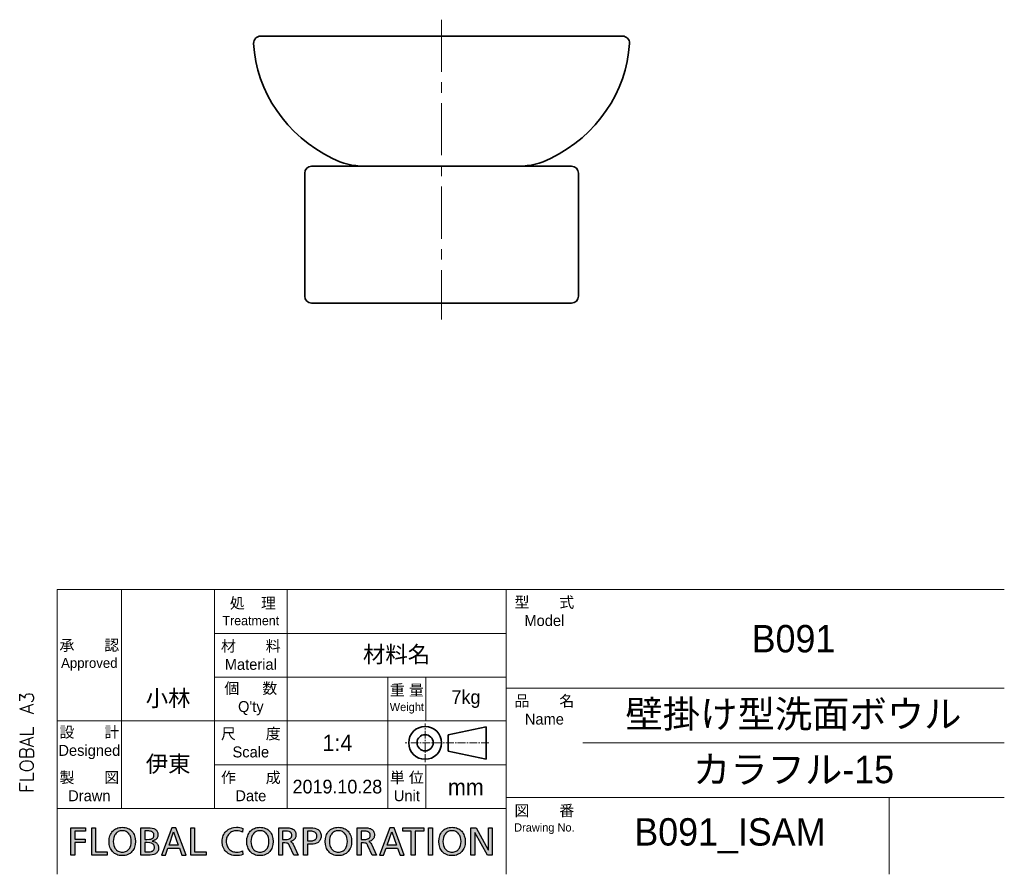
# Model space of a CAD drawing. Header units: millimetres. Extents: x 0 to 2470, y 0 to 1590.
# Tile 7 of 7: x 1751 to 2470, y 40 to 664. Entities that reach past the tile are written whole.
import ezdxf

# ---------------------------------------------------------------- set-up
doc = ezdxf.new("R2010")
doc.units = ezdxf.units.MM
doc.header["$LTSCALE"] = 0.3
doc.linetypes.add('CENTER', pattern=[50.8, 31.75, -6.35, 6.35, -6.35])
doc.linetypes.add('CENTER2', pattern=[28.575, 19.05, -3.175, 3.175, -3.175])
doc.layers.add('HOJO', color=8, linetype='Continuous', lineweight=13, plot=False)
for name, color, linetype, lineweight in [('TEXT', 7, 'Continuous', 25), ('中心線', 4, 'CENTER', 18), ('中心線x.5', 4, 'CENTER2', 18), ('実線', 3, 'Continuous', 35), ('細線', 7, 'Continuous', 18)]:
    doc.layers.add(name, color=color, linetype=linetype, lineweight=lineweight)
doc.styles.get("Standard").update_dxf_attribs({"font": 'txt.shx', "bigfont": 'bigfont.shx'})

# ---------------------------------------------------------------- blocks, each defined once
blk = doc.blocks.new('FLOBAL CORPORATIOM')
at = {"layer": 'TEXT'}
h = blk.add_hatch(color=256, dxfattribs=at)
h.paths.add_polyline_path([(16.86, 1.72), (16.79, 1.86), (16.7, 1.99), (16.6, 2.1), (16.48, 2.19), (16.35, 2.27), (16.21, 2.34), (16.06, 2.39), (15.73, 2.46), (15.01, 2.5), (13.79, 2.5), (13.79, -2.5), (14.5, -2.5), (14.5, -0.28), (14.93, -0.28), (15.19, -0.29), (15.3, -0.31), (15.36, -0.32), (15.41, -0.34), (15.46, -0.37), (15.51, -0.4), (15.55, -0.44), (15.6, -0.48), (15.69, -0.61), (15.77, -0.77), (16.54, -2.5), (17.35, -2.5), (16.41, -0.51), (16.3, -0.31), (16.25, -0.24), (16.19, -0.17), (16.13, -0.12), (16.07, -0.08), (15.92, -0.01), (15.92, 0.01), (16.13, 0.06), (16.33, 0.14), (16.5, 0.25), (16.65, 0.39), (16.72, 0.46), (16.78, 0.54), (16.83, 0.63), (16.87, 0.73), (16.91, 0.82), (16.93, 0.93), (16.95, 1.03), (16.95, 1.15), (16.94, 1.36), (16.91, 1.55)])
h.paths.add_polyline_path([(14.5, 1.87), (15.19, 1.87), (15.42, 1.86), (15.62, 1.82), (15.71, 1.79), (15.8, 1.76), (15.87, 1.72), (15.94, 1.67), (16, 1.62), (16.05, 1.56), (16.09, 1.5), (16.13, 1.44), (16.16, 1.37), (16.18, 1.29), (16.19, 1.21), (16.19, 1.13), (16.19, 1.04), (16.17, 0.96), (16.15, 0.88), (16.12, 0.81), (16.08, 0.74), (16.03, 0.67), (15.97, 0.61), (15.91, 0.56), (15.83, 0.51), (15.75, 0.47), (15.57, 0.41), (15.35, 0.36), (15.11, 0.35), (14.5, 0.35)], flags=16)
h.paths.add_polyline_path([(-37.77, -0.22), (-35.91, -0.22), (-35.91, 0.41), (-37.77, 0.41), (-37.77, 1.87), (-35.83, 1.87), (-35.83, 2.5), (-38.48, 2.5), (-38.48, -2.5), (-37.77, -2.5)])
h.paths.add_polyline_path([(-34.69, -2.5), (-31.88, -2.5), (-31.88, -1.87), (-33.97, -1.87), (-33.97, 2.5), (-34.69, 2.5)])
h.paths.add_polyline_path([(-30.34, 2.28), (-30.53, 2.16), (-30.71, 2.01), (-30.88, 1.85), (-31.02, 1.67), (-31.15, 1.47), (-31.26, 1.26), (-31.35, 1.03), (-31.47, 0.54), (-31.51, 0), (-31.47, -0.55), (-31.35, -1.04), (-31.26, -1.27), (-31.15, -1.49), (-31.03, -1.68), (-30.88, -1.86), (-30.72, -2.02), (-30.54, -2.17), (-30.34, -2.29), (-30.12, -2.4), (-29.89, -2.48), (-29.65, -2.54), (-29.38, -2.57), (-29.1, -2.59), (-28.83, -2.57), (-28.56, -2.54), (-28.32, -2.48), (-28.09, -2.4), (-27.87, -2.29), (-27.67, -2.17), (-27.49, -2.02), (-27.33, -1.86), (-27.18, -1.68), (-27.06, -1.49), (-26.95, -1.27), (-26.86, -1.04), (-26.74, -0.55), (-26.7, 0), (-26.74, 0.54), (-26.86, 1.03), (-26.95, 1.26), (-27.06, 1.47), (-27.19, 1.67), (-27.33, 1.85), (-27.5, 2.01), (-27.68, 2.16), (-27.87, 2.28), (-28.09, 2.39), (-28.32, 2.47), (-28.57, 2.54), (-28.83, 2.57), (-29.1, 2.59), (-29.38, 2.57), (-29.64, 2.54), (-29.89, 2.47), (-30.12, 2.39)])
h.paths.add_polyline_path([(-29.83, 1.8), (-29.67, 1.86), (-29.49, 1.92), (-29.31, 1.95), (-29.1, 1.96), (-28.9, 1.94), (-28.72, 1.91), (-28.54, 1.86), (-28.38, 1.79), (-28.23, 1.7), (-28.1, 1.6), (-27.98, 1.49), (-27.87, 1.36), (-27.77, 1.22), (-27.69, 1.06), (-27.56, 0.73), (-27.48, 0.38), (-27.46, 0), (-27.48, -0.37), (-27.55, -0.73), (-27.67, -1.06), (-27.75, -1.21), (-27.85, -1.35), (-27.96, -1.48), (-28.08, -1.6), (-28.21, -1.7), (-28.36, -1.79), (-28.52, -1.86), (-28.7, -1.91), (-28.9, -1.94), (-29.1, -1.96), (-29.31, -1.94), (-29.51, -1.91), (-29.69, -1.86), (-29.85, -1.79), (-30, -1.7), (-30.13, -1.6), (-30.25, -1.48), (-30.36, -1.35), (-30.45, -1.21), (-30.54, -1.06), (-30.66, -0.73), (-30.73, -0.37), (-30.75, 0), (-30.73, 0.38), (-30.65, 0.74), (-30.52, 1.07), (-30.44, 1.22), (-30.34, 1.36), (-30.23, 1.49), (-30.11, 1.61), (-29.98, 1.71)], flags=16)
h.paths.add_polyline_path([(-25.71, -2.5), (-24.38, -2.5), (-24.01, -2.49), (-23.65, -2.44), (-23.33, -2.36), (-23.18, -2.31), (-23.04, -2.24), (-22.92, -2.16), (-22.81, -2.06), (-22.71, -1.95), (-22.63, -1.83), (-22.56, -1.69), (-22.51, -1.53), (-22.48, -1.36), (-22.47, -1.17), (-22.48, -1.04), (-22.5, -0.92), (-22.52, -0.8), (-22.56, -0.69), (-22.61, -0.59), (-22.66, -0.49), (-22.73, -0.41), (-22.8, -0.32), (-22.88, -0.25), (-22.97, -0.19), (-23.06, -0.13), (-23.17, -0.08), (-23.39, 0), (-23.63, 0.04), (-23.63, 0.05), (-23.41, 0.12), (-23.21, 0.21), (-23.03, 0.31), (-22.95, 0.38), (-22.88, 0.45), (-22.82, 0.52), (-22.76, 0.6), (-22.71, 0.69), (-22.68, 0.79), (-22.64, 0.89), (-22.62, 1), (-22.6, 1.24), (-22.61, 1.41), (-22.64, 1.56), (-22.68, 1.7), (-22.73, 1.83), (-22.8, 1.94), (-22.88, 2.04), (-22.98, 2.14), (-23.09, 2.22), (-23.21, 2.29), (-23.35, 2.34), (-23.65, 2.43), (-23.98, 2.48), (-24.36, 2.5), (-25.71, 2.5)])
h.paths.add_polyline_path([(-25, 1.91), (-24.24, 1.91), (-24.08, 1.9), (-23.92, 1.88), (-23.77, 1.83), (-23.69, 1.8), (-23.63, 1.76), (-23.56, 1.72), (-23.5, 1.66), (-23.45, 1.6), (-23.4, 1.53), (-23.37, 1.46), (-23.34, 1.37), (-23.32, 1.27), (-23.32, 1.17), (-23.33, 1.04), (-23.35, 0.92), (-23.38, 0.82), (-23.42, 0.73), (-23.48, 0.65), (-23.54, 0.59), (-23.62, 0.53), (-23.7, 0.49), (-23.79, 0.45), (-23.89, 0.42), (-24.11, 0.39), (-24.6, 0.37), (-25, 0.37)], flags=16)
h.paths.add_polyline_path([(-25, -0.22), (-24.53, -0.22), (-24.07, -0.25), (-23.85, -0.3), (-23.75, -0.33), (-23.65, -0.37), (-23.56, -0.42), (-23.48, -0.48), (-23.41, -0.56), (-23.35, -0.64), (-23.3, -0.73), (-23.26, -0.84), (-23.24, -0.97), (-23.23, -1.1), (-23.24, -1.22), (-23.26, -1.33), (-23.29, -1.43), (-23.33, -1.51), (-23.39, -1.59), (-23.45, -1.66), (-23.52, -1.71), (-23.6, -1.76), (-23.69, -1.8), (-23.79, -1.83), (-23.99, -1.88), (-24.46, -1.91), (-25, -1.91)], flags=16)
h.paths.add_polyline_path([(-21.97, -2.5), (-21.22, -2.5), (-20.78, -1.24), (-18.67, -1.24), (-18.23, -2.5), (-17.45, -2.5), (-19.32, 2.5), (-20.08, 2.5)])
h.paths.add_polyline_path([(-19.72, 1.78), (-18.88, -0.65), (-20.57, -0.65)], flags=16)
h.paths.add_polyline_path([(-15.89, 2.5), (-16.6, 2.5), (-16.6, -2.5), (-13.8, -2.5), (-13.8, -1.87), (-15.89, -1.87)])
h.paths.add_polyline_path([(-9.04, 2.47), (-9.29, 2.39), (-9.52, 2.29), (-9.74, 2.17), (-9.94, 2.03), (-10.13, 1.87), (-10.29, 1.69), (-10.44, 1.5), (-10.57, 1.29), (-10.68, 1.07), (-10.76, 0.83), (-10.82, 0.57), (-10.86, 0.3), (-10.87, 0.02), (-10.86, -0.27), (-10.83, -0.55), (-10.77, -0.81), (-10.69, -1.06), (-10.58, -1.29), (-10.46, -1.5), (-10.31, -1.7), (-10.15, -1.88), (-9.97, -2.04), (-9.77, -2.18), (-9.55, -2.3), (-9.32, -2.4), (-9.07, -2.48), (-8.81, -2.54), (-8.24, -2.59), (-7.7, -2.56), (-7.4, -2.5), (-7.1, -2.41), (-7.14, -1.71), (-7.25, -1.77), (-7.37, -1.81), (-7.65, -1.89), (-7.95, -1.94), (-8.23, -1.96), (-8.42, -1.95), (-8.61, -1.92), (-8.79, -1.88), (-8.96, -1.82), (-9.13, -1.74), (-9.28, -1.65), (-9.43, -1.54), (-9.56, -1.42), (-9.68, -1.28), (-9.79, -1.14), (-9.89, -0.97), (-9.97, -0.8), (-10.03, -0.62), (-10.08, -0.42), (-10.11, -0.22), (-10.12, 0), (-10.11, 0.21), (-10.08, 0.41), (-10.04, 0.6), (-9.98, 0.78), (-9.9, 0.95), (-9.81, 1.11), (-9.71, 1.26), (-9.59, 1.4), (-9.46, 1.52), (-9.31, 1.63), (-9.15, 1.73), (-8.98, 1.81), (-8.8, 1.87), (-8.61, 1.92), (-8.41, 1.95), (-8.2, 1.96, -0.133027), (-7.16, 1.68), (-7.11, 2.37, 0.10488), (-8.23, 2.59), (-8.78, 2.53)])
h.paths.add_polyline_path([(-5.39, 2.16), (-5.57, 2.01), (-5.73, 1.85), (-5.88, 1.67), (-6.01, 1.47), (-6.11, 1.26), (-6.2, 1.03), (-6.33, 0.54), (-6.37, 0), (-6.33, -0.55), (-6.2, -1.04), (-6.12, -1.27), (-6.01, -1.49), (-5.88, -1.68), (-5.74, -1.86), (-5.57, -2.02), (-5.39, -2.17), (-5.19, -2.29), (-4.98, -2.4), (-4.75, -2.48), (-4.5, -2.54), (-4.24, -2.57), (-3.96, -2.59), (-3.68, -2.57), (-3.42, -2.54), (-3.17, -2.48), (-2.94, -2.4), (-2.73, -2.29), (-2.53, -2.17), (-2.35, -2.02), (-2.18, -1.86), (-2.04, -1.68), (-1.91, -1.49), (-1.8, -1.27), (-1.71, -1.04), (-1.59, -0.55), (-1.55, 0), (-1.59, 0.54), (-1.71, 1.03), (-1.8, 1.26), (-1.91, 1.47), (-2.04, 1.67), (-2.19, 1.85), (-2.35, 2.01), (-2.53, 2.16), (-2.73, 2.28), (-2.94, 2.39), (-3.17, 2.47), (-3.42, 2.54), (-3.68, 2.57), (-3.96, 2.59), (-4.24, 2.57), (-4.5, 2.54), (-4.75, 2.47), (-4.98, 2.39), (-5.19, 2.28)])
h.paths.add_polyline_path([(-4.83, 1.71), (-4.68, 1.8), (-4.52, 1.86), (-4.35, 1.92), (-4.16, 1.95), (-3.96, 1.96), (-3.76, 1.94), (-3.57, 1.91), (-3.4, 1.86), (-3.24, 1.79), (-3.09, 1.7), (-2.95, 1.6), (-2.83, 1.49), (-2.72, 1.36), (-2.63, 1.22), (-2.54, 1.06), (-2.41, 0.73), (-2.34, 0.38), (-2.31, 0), (-2.34, -0.37), (-2.41, -0.73), (-2.53, -1.06), (-2.61, -1.21), (-2.7, -1.35), (-2.81, -1.48), (-2.93, -1.6), (-3.07, -1.7), (-3.22, -1.79), (-3.38, -1.86), (-3.56, -1.91), (-3.75, -1.94), (-3.96, -1.96), (-4.17, -1.94), (-4.36, -1.91), (-4.54, -1.86), (-4.7, -1.79), (-4.85, -1.7), (-4.99, -1.6), (-5.11, -1.48), (-5.22, -1.35), (-5.31, -1.21), (-5.39, -1.06), (-5.51, -0.73), (-5.58, -0.37), (-5.61, 0), (-5.58, 0.38), (-5.5, 0.74), (-5.38, 1.07), (-5.29, 1.22), (-5.2, 1.36), (-5.09, 1.49), (-4.97, 1.61)], flags=16)
h.paths.add_polyline_path([(-0.54, -2.5), (0.17, -2.5), (0.17, -0.28), (0.6, -0.28), (0.86, -0.29), (0.98, -0.31), (1.03, -0.32), (1.08, -0.34), (1.13, -0.37), (1.18, -0.4), (1.23, -0.44), (1.27, -0.48), (1.36, -0.61), (1.44, -0.77), (2.21, -2.5), (3.03, -2.5), (2.08, -0.51), (1.97, -0.31), (1.92, -0.24), (1.86, -0.17), (1.81, -0.12), (1.74, -0.08), (1.59, -0.01), (1.59, 0.01), (1.8, 0.06), (2, 0.14), (2.17, 0.25), (2.33, 0.39), (2.39, 0.46), (2.45, 0.54), (2.5, 0.63), (2.54, 0.73), (2.58, 0.82), (2.6, 0.93), (2.62, 1.03), (2.62, 1.15), (2.61, 1.36), (2.58, 1.55), (2.53, 1.72), (2.46, 1.86), (2.37, 1.99), (2.27, 2.1), (2.15, 2.19), (2.02, 2.27), (1.88, 2.34), (1.73, 2.39), (1.4, 2.46), (0.68, 2.5), (-0.54, 2.5)])
h.paths.add_polyline_path([(0.17, 1.87), (0.86, 1.87), (1.09, 1.86), (1.3, 1.82), (1.39, 1.79), (1.47, 1.76), (1.54, 1.72), (1.61, 1.67), (1.67, 1.62), (1.72, 1.56), (1.76, 1.5), (1.8, 1.44), (1.83, 1.37), (1.85, 1.29), (1.86, 1.21), (1.86, 1.13), (1.86, 1.04), (1.85, 0.96), (1.82, 0.88), (1.79, 0.81), (1.75, 0.74), (1.7, 0.67), (1.64, 0.61), (1.58, 0.56), (1.51, 0.51), (1.42, 0.47), (1.24, 0.41), (1.02, 0.36), (0.78, 0.35), (0.17, 0.35)], flags=16)
h.paths.add_polyline_path([(4.01, -2.5), (4.73, -2.5), (4.73, -0.5), (5.43, -0.5), (5.77, -0.48), (6.09, -0.42), (6.39, -0.32), (6.53, -0.25), (6.66, -0.17), (6.77, -0.07), (6.88, 0.04), (6.97, 0.16), (7.05, 0.3), (7.12, 0.45), (7.16, 0.62), (7.19, 0.8), (7.2, 1), (7.19, 1.21), (7.16, 1.39), (7.12, 1.56), (7.05, 1.72), (6.97, 1.85), (6.88, 1.98), (6.77, 2.08), (6.65, 2.18), (6.51, 2.26), (6.37, 2.33), (6.05, 2.43), (5.7, 2.48), (5.32, 2.5), (4.01, 2.5)])
h.paths.add_polyline_path([(4.73, 1.87), (5.34, 1.87), (5.51, 1.86), (5.7, 1.82), (5.88, 1.76), (6.06, 1.68), (6.14, 1.62), (6.21, 1.56), (6.28, 1.49), (6.33, 1.41), (6.38, 1.32), (6.41, 1.23), (6.43, 1.12), (6.44, 1.01), (6.44, 0.89), (6.42, 0.78), (6.39, 0.68), (6.35, 0.59), (6.3, 0.51), (6.24, 0.44), (6.18, 0.38), (6.11, 0.32), (6.03, 0.27), (5.95, 0.23), (5.78, 0.17), (5.61, 0.14), (5.44, 0.13), (4.73, 0.13)], flags=16)
h.paths.add_polyline_path([(8.94, 2.16), (8.76, 2.01), (8.59, 1.85), (8.45, 1.67), (8.32, 1.47), (8.21, 1.26), (8.12, 1.03), (8, 0.54), (7.96, 0), (8, -0.55), (8.12, -1.04), (8.21, -1.27), (8.32, -1.49), (8.45, -1.68), (8.59, -1.86), (8.76, -2.02), (8.94, -2.17), (9.13, -2.29), (9.35, -2.4), (9.58, -2.48), (9.83, -2.54), (10.09, -2.57), (10.37, -2.59), (10.65, -2.57), (10.91, -2.54), (11.16, -2.48), (11.39, -2.4), (11.6, -2.29), (11.8, -2.17), (11.98, -2.02), (12.14, -1.86), (12.29, -1.68), (12.42, -1.49), (12.52, -1.27), (12.61, -1.04), (12.73, -0.55), (12.77, 0), (12.73, 0.54), (12.61, 1.03), (12.52, 1.26), (12.41, 1.47), (12.29, 1.67), (12.14, 1.85), (11.98, 2.01), (11.8, 2.16), (11.6, 2.28), (11.38, 2.39), (11.15, 2.47), (10.91, 2.54), (10.65, 2.57), (10.37, 2.59), (10.09, 2.57), (9.83, 2.54), (9.58, 2.47), (9.35, 2.39), (9.14, 2.28)])
h.paths.add_polyline_path([(9.36, 1.61), (9.5, 1.71), (9.65, 1.8), (9.81, 1.86), (9.98, 1.92), (10.17, 1.95), (10.37, 1.96), (10.57, 1.94), (10.76, 1.91), (10.93, 1.86), (11.09, 1.79), (11.24, 1.7), (11.37, 1.6), (11.5, 1.49), (11.61, 1.36), (11.7, 1.22), (11.79, 1.06), (11.91, 0.73), (11.99, 0.38), (12.02, 0), (11.99, -0.37), (11.92, -0.73), (11.8, -1.06), (11.72, -1.21), (11.62, -1.35), (11.52, -1.48), (11.4, -1.6), (11.26, -1.7), (11.11, -1.79), (10.95, -1.86), (10.77, -1.91), (10.58, -1.94), (10.37, -1.96), (10.16, -1.94), (9.97, -1.91), (9.79, -1.86), (9.62, -1.79), (9.47, -1.7), (9.34, -1.6), (9.22, -1.48), (9.11, -1.35), (9.02, -1.21), (8.94, -1.06), (8.82, -0.73), (8.74, -0.37), (8.72, 0), (8.75, 0.38), (8.82, 0.74), (8.95, 1.07), (9.03, 1.22), (9.13, 1.36), (9.24, 1.49)], flags=16)
h.paths.add_polyline_path([(17.88, -2.5), (18.63, -2.5), (19.07, -1.24), (21.18, -1.24), (21.62, -2.5), (22.4, -2.5), (20.53, 2.5), (19.78, 2.5)])
h.paths.add_polyline_path([(20.13, 1.78), (20.98, -0.65), (19.28, -0.65)], flags=16)
h.paths.add_polyline_path([(23.68, 1.87), (23.68, -2.5), (24.4, -2.5), (24.4, 1.87), (25.95, 1.87), (25.95, 2.5), (22.13, 2.5), (22.13, 1.87)])
h.paths.add_polyline_path([(27.56, 2.5), (26.85, 2.5), (26.85, -2.5), (27.56, -2.5)])
h.paths.add_polyline_path([(32.55, 2.16), (32.35, 2.28), (32.14, 2.39), (31.91, 2.47), (31.66, 2.54), (31.4, 2.57), (31.12, 2.59), (30.84, 2.57), (30.58, 2.54), (30.33, 2.47), (30.1, 2.39), (29.89, 2.28), (29.69, 2.16), (29.51, 2.01), (29.35, 1.85), (29.2, 1.67), (29.07, 1.47), (28.97, 1.26), (28.88, 1.03), (28.75, 0.54), (28.71, 0), (28.75, -0.55), (28.88, -1.04), (28.96, -1.27), (29.07, -1.49), (29.2, -1.68), (29.34, -1.86), (29.51, -2.02), (29.69, -2.17), (29.89, -2.29), (30.1, -2.4), (30.33, -2.48), (30.58, -2.54), (30.84, -2.57), (31.12, -2.59), (31.4, -2.57), (31.66, -2.54), (31.91, -2.48), (32.14, -2.4), (32.35, -2.29), (32.55, -2.17), (32.73, -2.02), (32.9, -1.86), (33.04, -1.68), (33.17, -1.49), (33.28, -1.27), (33.37, -1.04), (33.49, -0.55), (33.53, 0), (33.49, 0.54), (33.36, 1.03), (33.27, 1.26), (33.17, 1.47), (33.04, 1.67), (32.89, 1.85), (32.73, 2.01)])
h.paths.add_polyline_path([(32.13, 1.6), (32.25, 1.49), (32.36, 1.36), (32.45, 1.22), (32.54, 1.06), (32.67, 0.73), (32.74, 0.38), (32.77, 0), (32.74, -0.37), (32.67, -0.73), (32.55, -1.06), (32.47, -1.21), (32.38, -1.35), (32.27, -1.48), (32.15, -1.6), (32.01, -1.7), (31.86, -1.79), (31.7, -1.86), (31.52, -1.91), (31.33, -1.94), (31.12, -1.96), (30.91, -1.94), (30.72, -1.91), (30.54, -1.86), (30.38, -1.79), (30.23, -1.7), (30.09, -1.6), (29.97, -1.48), (29.86, -1.35), (29.77, -1.21), (29.69, -1.06), (29.57, -0.73), (29.5, -0.37), (29.47, 0), (29.5, 0.38), (29.58, 0.74), (29.7, 1.07), (29.79, 1.22), (29.88, 1.36), (29.99, 1.49), (30.11, 1.61), (30.25, 1.71), (30.4, 1.8), (30.56, 1.86), (30.73, 1.92), (30.92, 1.95), (31.12, 1.96), (31.32, 1.94), (31.51, 1.91), (31.68, 1.86), (31.84, 1.79), (31.99, 1.7)], flags=16)
h.paths.add_polyline_path([(34.57, 2.5), (34.57, -2.5), (35.29, -2.5), (35.29, 1.61), (35.3, 1.61), (37.57, -2.5), (38.48, -2.5), (38.48, 2.5), (37.77, 2.5), (37.77, -1.53), (37.75, -1.53), (35.55, 2.5)])
for points in [[(-38.48, 2.5), (-35.83, 2.5), (-35.83, 1.87), (-37.77, 1.87), (-37.77, 0.41), (-35.91, 0.41), (-35.91, -0.22), (-37.77, -0.22), (-37.77, -2.5), (-38.48, -2.5), (-38.48, 2.5)], [(-34.69, 2.5), (-33.97, 2.5), (-33.97, -1.87), (-31.88, -1.87), (-31.88, -2.5), (-34.69, -2.5), (-34.69, 2.5)], [(-29.1, 2.59), (-28.83, 2.57), (-28.57, 2.54), (-28.32, 2.47), (-28.09, 2.39), (-27.87, 2.28), (-27.68, 2.16), (-27.5, 2.01), (-27.33, 1.85), (-27.19, 1.67), (-27.06, 1.47), (-26.95, 1.26), (-26.86, 1.03), (-26.74, 0.54), (-26.7, 0), (-26.74, -0.55), (-26.86, -1.04), (-26.95, -1.27), (-27.06, -1.49), (-27.18, -1.68), (-27.33, -1.86), (-27.49, -2.02), (-27.67, -2.17), (-27.87, -2.29), (-28.09, -2.4), (-28.32, -2.48), (-28.56, -2.54), (-28.83, -2.57), (-29.1, -2.59), (-29.38, -2.57), (-29.65, -2.54), (-29.89, -2.48), (-30.12, -2.4), (-30.34, -2.29), (-30.54, -2.17), (-30.72, -2.02), (-30.88, -1.86), (-31.03, -1.68), (-31.15, -1.49), (-31.26, -1.27), (-31.35, -1.04), (-31.47, -0.55), (-31.51, 0), (-31.47, 0.54), (-31.35, 1.03), (-31.26, 1.26), (-31.15, 1.47), (-31.02, 1.67), (-30.88, 1.85), (-30.71, 2.01), (-30.53, 2.16), (-30.34, 2.28), (-30.12, 2.39), (-29.89, 2.47), (-29.64, 2.54), (-29.38, 2.57), (-29.1, 2.59)], [(-29.1, -1.96), (-28.9, -1.94), (-28.7, -1.91), (-28.52, -1.86), (-28.36, -1.79), (-28.21, -1.7), (-28.08, -1.6), (-27.96, -1.48), (-27.85, -1.35), (-27.75, -1.21), (-27.67, -1.06), (-27.55, -0.73), (-27.48, -0.37), (-27.46, 0), (-27.48, 0.38), (-27.56, 0.73), (-27.69, 1.06), (-27.77, 1.22), (-27.87, 1.36), (-27.98, 1.49), (-28.1, 1.6), (-28.23, 1.7), (-28.38, 1.79), (-28.54, 1.86), (-28.72, 1.91), (-28.9, 1.94), (-29.1, 1.96), (-29.31, 1.95), (-29.49, 1.92), (-29.67, 1.86), (-29.83, 1.8), (-29.98, 1.71), (-30.11, 1.61), (-30.23, 1.49), (-30.34, 1.36), (-30.44, 1.22), (-30.52, 1.07), (-30.65, 0.74), (-30.73, 0.38), (-30.75, 0), (-30.73, -0.37), (-30.66, -0.73), (-30.54, -1.06), (-30.45, -1.21), (-30.36, -1.35), (-30.25, -1.48), (-30.13, -1.6), (-30, -1.7), (-29.85, -1.79), (-29.69, -1.86), (-29.51, -1.91), (-29.31, -1.94), (-29.1, -1.96)], [(-25.71, 2.5), (-24.36, 2.5), (-23.98, 2.48), (-23.65, 2.43), (-23.35, 2.34), (-23.21, 2.29), (-23.09, 2.22), (-22.98, 2.14), (-22.88, 2.04), (-22.8, 1.94), (-22.73, 1.83), (-22.68, 1.7), (-22.64, 1.56), (-22.61, 1.41), (-22.6, 1.24), (-22.62, 1), (-22.64, 0.89), (-22.68, 0.79), (-22.71, 0.69), (-22.76, 0.6), (-22.82, 0.52), (-22.88, 0.45), (-22.95, 0.38), (-23.03, 0.31), (-23.21, 0.21), (-23.41, 0.12), (-23.63, 0.05), (-23.63, 0.04), (-23.39, 0), (-23.17, -0.08), (-23.06, -0.13), (-22.97, -0.19), (-22.88, -0.25), (-22.8, -0.32), (-22.73, -0.41), (-22.66, -0.49), (-22.61, -0.59), (-22.56, -0.69), (-22.52, -0.8), (-22.5, -0.92), (-22.48, -1.04), (-22.47, -1.17), (-22.48, -1.36), (-22.51, -1.53), (-22.56, -1.69), (-22.63, -1.83), (-22.71, -1.95), (-22.81, -2.06), (-22.92, -2.16), (-23.04, -2.24), (-23.18, -2.31), (-23.33, -2.36), (-23.65, -2.44), (-24.01, -2.49), (-24.38, -2.5), (-25.71, -2.5), (-25.71, 2.5)], [(-25, 0.37), (-24.6, 0.37), (-24.11, 0.39), (-23.89, 0.42), (-23.79, 0.45), (-23.7, 0.49), (-23.62, 0.53), (-23.54, 0.59), (-23.48, 0.65), (-23.42, 0.73), (-23.38, 0.82), (-23.35, 0.92), (-23.33, 1.04), (-23.32, 1.17), (-23.32, 1.27), (-23.34, 1.37), (-23.37, 1.46), (-23.4, 1.53), (-23.45, 1.6), (-23.5, 1.66), (-23.56, 1.72), (-23.63, 1.76), (-23.69, 1.8), (-23.77, 1.83), (-23.92, 1.88), (-24.08, 1.9), (-24.24, 1.91), (-25, 1.91), (-25, 0.37)], [(-18.23, -2.5), (-17.45, -2.5), (-19.32, 2.5), (-20.08, 2.5), (-21.97, -2.5), (-21.22, -2.5), (-20.78, -1.24), (-18.67, -1.24), (-18.23, -2.5)], [(-16.6, 2.5), (-15.89, 2.5), (-15.89, -1.87), (-13.8, -1.87), (-13.8, -2.5), (-16.6, -2.5), (-16.6, 2.5)], [(-3.96, 2.59), (-3.68, 2.57), (-3.42, 2.54), (-3.17, 2.47), (-2.94, 2.39), (-2.73, 2.28), (-2.53, 2.16), (-2.35, 2.01), (-2.19, 1.85), (-2.04, 1.67), (-1.91, 1.47), (-1.8, 1.26), (-1.71, 1.03), (-1.59, 0.54), (-1.55, 0), (-1.59, -0.55), (-1.71, -1.04), (-1.8, -1.27), (-1.91, -1.49), (-2.04, -1.68), (-2.18, -1.86), (-2.35, -2.02), (-2.53, -2.17), (-2.73, -2.29), (-2.94, -2.4), (-3.17, -2.48), (-3.42, -2.54), (-3.68, -2.57), (-3.96, -2.59), (-4.24, -2.57), (-4.5, -2.54), (-4.75, -2.48), (-4.98, -2.4), (-5.19, -2.29), (-5.39, -2.17), (-5.57, -2.02), (-5.74, -1.86), (-5.88, -1.68), (-6.01, -1.49), (-6.12, -1.27), (-6.2, -1.04), (-6.33, -0.55), (-6.37, 0), (-6.33, 0.54), (-6.2, 1.03), (-6.11, 1.26), (-6.01, 1.47), (-5.88, 1.67), (-5.73, 1.85), (-5.57, 2.01), (-5.39, 2.16), (-5.19, 2.28), (-4.98, 2.39), (-4.75, 2.47), (-4.5, 2.54), (-4.24, 2.57), (-3.96, 2.59)], [(-3.96, -1.96), (-3.75, -1.94), (-3.56, -1.91), (-3.38, -1.86), (-3.22, -1.79), (-3.07, -1.7), (-2.93, -1.6), (-2.81, -1.48), (-2.7, -1.35), (-2.61, -1.21), (-2.53, -1.06), (-2.41, -0.73), (-2.34, -0.37), (-2.31, 0), (-2.34, 0.38), (-2.41, 0.73), (-2.54, 1.06), (-2.63, 1.22), (-2.72, 1.36), (-2.83, 1.49), (-2.95, 1.6), (-3.09, 1.7), (-3.24, 1.79), (-3.4, 1.86), (-3.57, 1.91), (-3.76, 1.94), (-3.96, 1.96), (-4.16, 1.95), (-4.35, 1.92), (-4.52, 1.86), (-4.68, 1.8), (-4.83, 1.71), (-4.97, 1.61), (-5.09, 1.49), (-5.2, 1.36), (-5.29, 1.22), (-5.38, 1.07), (-5.5, 0.74), (-5.58, 0.38), (-5.61, 0), (-5.58, -0.37), (-5.51, -0.73), (-5.39, -1.06), (-5.31, -1.21), (-5.22, -1.35), (-5.11, -1.48), (-4.99, -1.6), (-4.85, -1.7), (-4.7, -1.79), (-4.54, -1.86), (-4.36, -1.91), (-4.17, -1.94), (-3.96, -1.96)], [(-0.54, 2.5), (0.68, 2.5), (1.4, 2.46), (1.73, 2.39), (1.88, 2.34), (2.02, 2.27), (2.15, 2.19), (2.27, 2.1), (2.37, 1.99), (2.46, 1.86), (2.53, 1.72), (2.58, 1.55), (2.61, 1.36), (2.62, 1.15), (2.62, 1.03), (2.6, 0.93), (2.58, 0.82), (2.54, 0.73), (2.5, 0.63), (2.45, 0.54), (2.39, 0.46), (2.33, 0.39), (2.17, 0.25), (2, 0.14), (1.8, 0.06), (1.59, 0.01), (1.59, -0.01), (1.74, -0.08), (1.81, -0.12), (1.86, -0.17), (1.92, -0.24), (1.97, -0.31), (2.08, -0.51), (3.03, -2.5), (2.21, -2.5), (1.44, -0.77), (1.36, -0.61), (1.27, -0.48), (1.23, -0.44), (1.18, -0.4), (1.13, -0.37), (1.08, -0.34), (1.03, -0.32), (0.98, -0.31), (0.86, -0.29), (0.6, -0.28), (0.17, -0.28), (0.17, -2.5), (-0.54, -2.5), (-0.54, 2.5)], [(0.17, 0.35), (0.78, 0.35), (1.02, 0.36), (1.24, 0.41), (1.42, 0.47), (1.51, 0.51), (1.58, 0.56), (1.64, 0.61), (1.7, 0.67), (1.75, 0.74), (1.79, 0.81), (1.82, 0.88), (1.85, 0.96), (1.86, 1.04), (1.86, 1.13), (1.86, 1.21), (1.85, 1.29), (1.83, 1.37), (1.8, 1.44), (1.76, 1.5), (1.72, 1.56), (1.67, 1.62), (1.61, 1.67), (1.54, 1.72), (1.47, 1.76), (1.39, 1.79), (1.3, 1.82), (1.09, 1.86), (0.86, 1.87), (0.17, 1.87), (0.17, 0.35)], [(4.01, 2.5), (5.32, 2.5), (5.7, 2.48), (6.05, 2.43), (6.37, 2.33), (6.51, 2.26), (6.65, 2.18), (6.77, 2.08), (6.88, 1.98), (6.97, 1.85), (7.05, 1.72), (7.12, 1.56), (7.16, 1.39), (7.19, 1.21), (7.2, 1), (7.19, 0.8), (7.16, 0.62), (7.12, 0.45), (7.05, 0.3), (6.97, 0.16), (6.88, 0.04), (6.77, -0.07), (6.66, -0.17), (6.53, -0.25), (6.39, -0.32), (6.09, -0.42), (5.77, -0.48), (5.43, -0.5), (4.73, -0.5), (4.73, -2.5), (4.01, -2.5), (4.01, 2.5)], [(4.73, 0.13), (5.44, 0.13), (5.61, 0.14), (5.78, 0.17), (5.95, 0.23), (6.03, 0.27), (6.11, 0.32), (6.18, 0.38), (6.24, 0.44), (6.3, 0.51), (6.35, 0.59), (6.39, 0.68), (6.42, 0.78), (6.44, 0.89), (6.44, 1.01), (6.43, 1.12), (6.41, 1.23), (6.38, 1.32), (6.33, 1.41), (6.28, 1.49), (6.21, 1.56), (6.14, 1.62), (6.06, 1.68), (5.88, 1.76), (5.7, 1.82), (5.51, 1.86), (5.34, 1.87), (4.73, 1.87), (4.73, 0.13)], [(10.37, 2.59), (10.65, 2.57), (10.91, 2.54), (11.15, 2.47), (11.38, 2.39), (11.6, 2.28), (11.8, 2.16), (11.98, 2.01), (12.14, 1.85), (12.29, 1.67), (12.41, 1.47), (12.52, 1.26), (12.61, 1.03), (12.73, 0.54), (12.77, 0), (12.73, -0.55), (12.61, -1.04), (12.52, -1.27), (12.42, -1.49), (12.29, -1.68), (12.14, -1.86), (11.98, -2.02), (11.8, -2.17), (11.6, -2.29), (11.39, -2.4), (11.16, -2.48), (10.91, -2.54), (10.65, -2.57), (10.37, -2.59), (10.09, -2.57), (9.83, -2.54), (9.58, -2.48), (9.35, -2.4), (9.13, -2.29), (8.94, -2.17), (8.76, -2.02), (8.59, -1.86), (8.45, -1.68), (8.32, -1.49), (8.21, -1.27), (8.12, -1.04), (8, -0.55), (7.96, 0), (8, 0.54), (8.12, 1.03), (8.21, 1.26), (8.32, 1.47), (8.45, 1.67), (8.59, 1.85), (8.76, 2.01), (8.94, 2.16), (9.14, 2.28), (9.35, 2.39), (9.58, 2.47), (9.83, 2.54), (10.09, 2.57), (10.37, 2.59)], [(10.37, -1.96), (10.58, -1.94), (10.77, -1.91), (10.95, -1.86), (11.11, -1.79), (11.26, -1.7), (11.4, -1.6), (11.52, -1.48), (11.62, -1.35), (11.72, -1.21), (11.8, -1.06), (11.92, -0.73), (11.99, -0.37), (12.02, 0), (11.99, 0.38), (11.91, 0.73), (11.79, 1.06), (11.7, 1.22), (11.61, 1.36), (11.5, 1.49), (11.37, 1.6), (11.24, 1.7), (11.09, 1.79), (10.93, 1.86), (10.76, 1.91), (10.57, 1.94), (10.37, 1.96), (10.17, 1.95), (9.98, 1.92), (9.81, 1.86), (9.65, 1.8), (9.5, 1.71), (9.36, 1.61), (9.24, 1.49), (9.13, 1.36), (9.03, 1.22), (8.95, 1.07), (8.82, 0.74), (8.75, 0.38), (8.72, 0), (8.74, -0.37), (8.82, -0.73), (8.94, -1.06), (9.02, -1.21), (9.11, -1.35), (9.22, -1.48), (9.34, -1.6), (9.47, -1.7), (9.62, -1.79), (9.79, -1.86), (9.97, -1.91), (10.16, -1.94), (10.37, -1.96)], [(13.79, 2.5), (15.01, 2.5), (15.73, 2.46), (16.06, 2.39), (16.21, 2.34), (16.35, 2.27), (16.48, 2.19), (16.6, 2.1), (16.7, 1.99), (16.79, 1.86), (16.86, 1.72), (16.91, 1.55), (16.94, 1.36), (16.95, 1.15), (16.95, 1.03), (16.93, 0.93), (16.91, 0.82), (16.87, 0.73), (16.83, 0.63), (16.78, 0.54), (16.72, 0.46), (16.65, 0.39), (16.5, 0.25), (16.33, 0.14), (16.13, 0.06), (15.92, 0.01), (15.92, -0.01), (16.07, -0.08), (16.13, -0.12), (16.19, -0.17), (16.25, -0.24), (16.3, -0.31), (16.41, -0.51), (17.35, -2.5), (16.54, -2.5), (15.77, -0.77), (15.69, -0.61), (15.6, -0.48), (15.55, -0.44), (15.51, -0.4), (15.46, -0.37), (15.41, -0.34), (15.36, -0.32), (15.3, -0.31), (15.19, -0.29), (14.93, -0.28), (14.5, -0.28), (14.5, -2.5), (13.79, -2.5), (13.79, 2.5)], [(14.5, 0.35), (15.11, 0.35), (15.35, 0.36), (15.57, 0.41), (15.75, 0.47), (15.83, 0.51), (15.91, 0.56), (15.97, 0.61), (16.03, 0.67), (16.08, 0.74), (16.12, 0.81), (16.15, 0.88), (16.17, 0.96), (16.19, 1.04), (16.19, 1.13), (16.19, 1.21), (16.18, 1.29), (16.16, 1.37), (16.13, 1.44), (16.09, 1.5), (16.05, 1.56), (16, 1.62), (15.94, 1.67), (15.87, 1.72), (15.8, 1.76), (15.71, 1.79), (15.62, 1.82), (15.42, 1.86), (15.19, 1.87), (14.5, 1.87), (14.5, 0.35)], [(21.62, -2.5), (22.4, -2.5), (20.53, 2.5), (19.78, 2.5), (17.88, -2.5), (18.63, -2.5), (19.07, -1.24), (21.18, -1.24), (21.62, -2.5)], [(23.68, 1.87), (22.13, 1.87), (22.13, 2.5), (25.95, 2.5), (25.95, 1.87), (24.4, 1.87), (24.4, -2.5), (23.68, -2.5), (23.68, 1.87)], [(26.85, 2.5), (27.56, 2.5), (27.56, -2.5), (26.85, -2.5), (26.85, 2.5)], [(31.12, 2.59), (31.4, 2.57), (31.66, 2.54), (31.91, 2.47), (32.14, 2.39), (32.35, 2.28), (32.55, 2.16), (32.73, 2.01), (32.89, 1.85), (33.04, 1.67), (33.17, 1.47), (33.27, 1.26), (33.36, 1.03), (33.49, 0.54), (33.53, 0), (33.49, -0.55), (33.37, -1.04), (33.28, -1.27), (33.17, -1.49), (33.04, -1.68), (32.9, -1.86), (32.73, -2.02), (32.55, -2.17), (32.35, -2.29), (32.14, -2.4), (31.91, -2.48), (31.66, -2.54), (31.4, -2.57), (31.12, -2.59), (30.84, -2.57), (30.58, -2.54), (30.33, -2.48), (30.1, -2.4), (29.89, -2.29), (29.69, -2.17), (29.51, -2.02), (29.34, -1.86), (29.2, -1.68), (29.07, -1.49), (28.96, -1.27), (28.88, -1.04), (28.75, -0.55), (28.71, 0), (28.75, 0.54), (28.88, 1.03), (28.97, 1.26), (29.07, 1.47), (29.2, 1.67), (29.35, 1.85), (29.51, 2.01), (29.69, 2.16), (29.89, 2.28), (30.1, 2.39), (30.33, 2.47), (30.58, 2.54), (30.84, 2.57), (31.12, 2.59)], [(31.12, -1.96), (31.33, -1.94), (31.52, -1.91), (31.7, -1.86), (31.86, -1.79), (32.01, -1.7), (32.15, -1.6), (32.27, -1.48), (32.38, -1.35), (32.47, -1.21), (32.55, -1.06), (32.67, -0.73), (32.74, -0.37), (32.77, 0), (32.74, 0.38), (32.67, 0.73), (32.54, 1.06), (32.45, 1.22), (32.36, 1.36), (32.25, 1.49), (32.13, 1.6), (31.99, 1.7), (31.84, 1.79), (31.68, 1.86), (31.51, 1.91), (31.32, 1.94), (31.12, 1.96), (30.92, 1.95), (30.73, 1.92), (30.56, 1.86), (30.4, 1.8), (30.25, 1.71), (30.11, 1.61), (29.99, 1.49), (29.88, 1.36), (29.79, 1.22), (29.7, 1.07), (29.58, 0.74), (29.5, 0.38), (29.47, 0), (29.5, -0.37), (29.57, -0.73), (29.69, -1.06), (29.77, -1.21), (29.86, -1.35), (29.97, -1.48), (30.09, -1.6), (30.23, -1.7), (30.38, -1.79), (30.54, -1.86), (30.72, -1.91), (30.91, -1.94), (31.12, -1.96)], [(34.57, 2.5), (35.55, 2.5), (37.75, -1.53), (37.77, -1.53), (37.77, 2.5), (38.48, 2.5), (38.48, -2.5), (37.57, -2.5), (35.3, 1.61), (35.29, 1.61), (35.29, -2.5), (34.57, -2.5), (34.57, 2.5)], [(-20.57, -0.65), (-19.72, 1.78), (-18.88, -0.65), (-20.57, -0.65)], [(19.28, -0.65), (20.13, 1.78), (20.98, -0.65), (19.28, -0.65)], [(-25, -1.91), (-24.46, -1.91), (-23.99, -1.88), (-23.79, -1.83), (-23.69, -1.8), (-23.6, -1.76), (-23.52, -1.71), (-23.45, -1.66), (-23.39, -1.59), (-23.33, -1.51), (-23.29, -1.43), (-23.26, -1.33), (-23.24, -1.22), (-23.23, -1.1), (-23.24, -0.97), (-23.26, -0.84), (-23.3, -0.73), (-23.35, -0.64), (-23.41, -0.56), (-23.48, -0.48), (-23.56, -0.42), (-23.65, -0.37), (-23.75, -0.33), (-23.85, -0.3), (-24.07, -0.25), (-24.53, -0.22), (-25, -0.22), (-25, -1.91)]]:
    blk.add_lwpolyline(points, close=True, dxfattribs=at)
blk.add_lwpolyline([(-7.16, 1.68, 0.133027), (-8.2, 1.96), (-8.41, 1.95), (-8.61, 1.92), (-8.8, 1.87), (-8.98, 1.81), (-9.15, 1.73), (-9.31, 1.63), (-9.46, 1.52), (-9.59, 1.4), (-9.71, 1.26), (-9.81, 1.11), (-9.9, 0.95), (-9.98, 0.78), (-10.04, 0.6), (-10.08, 0.41), (-10.11, 0.21), (-10.12, 0), (-10.11, -0.22), (-10.08, -0.42), (-10.03, -0.62), (-9.97, -0.8), (-9.89, -0.97), (-9.79, -1.14), (-9.68, -1.28), (-9.56, -1.42), (-9.43, -1.54), (-9.28, -1.65), (-9.13, -1.74), (-8.96, -1.82), (-8.79, -1.88), (-8.61, -1.92), (-8.42, -1.95), (-8.23, -1.96), (-7.95, -1.94), (-7.65, -1.89), (-7.37, -1.81), (-7.25, -1.77), (-7.14, -1.71), (-7.1, -2.41), (-7.4, -2.5), (-7.7, -2.56), (-8.24, -2.59), (-8.81, -2.54), (-9.07, -2.48), (-9.32, -2.4), (-9.55, -2.3), (-9.77, -2.18), (-9.97, -2.04), (-10.15, -1.88), (-10.31, -1.7), (-10.46, -1.5), (-10.58, -1.29), (-10.69, -1.06), (-10.77, -0.81), (-10.83, -0.55), (-10.86, -0.27), (-10.87, 0.02), (-10.86, 0.3), (-10.82, 0.57), (-10.76, 0.83), (-10.68, 1.07), (-10.57, 1.29), (-10.44, 1.5), (-10.29, 1.69), (-10.13, 1.87), (-9.94, 2.03), (-9.74, 2.17), (-9.52, 2.29), (-9.29, 2.39), (-9.04, 2.47), (-8.78, 2.53), (-8.23, 2.59, -0.10488), (-7.11, 2.37), (-7.16, 1.68)], format="xyb", close=True, dxfattribs=at)

msp = doc.modelspace()

# ---------------------------------------------------------------- linework, layer by layer
at = {"layer": '中心線', "ltscale": 4}
msp.add_line((2059.309, 664.325), (2059.309, 445.325), dxfattribs=at)
at = {"layer": '中心線x.5'}
for p, q in [((2047.289, 122.01), (2047.289, 150.173)), ((2093.938, 136), (2032.664, 136))]:
    msp.add_line(p, q, dxfattribs=at)
at = {"layer": '実線'}
for p, q in [((1927.037, 652.325), (2191.581, 652.325)), ((1964.309, 557.325), (2154.309, 557.325)), ((1959.309, 552.325), (1959.309, 462.325)), ((2159.309, 552.325), (2159.309, 462.325)), ((1964.309, 457.325), (2154.309, 457.325)), ((2064.14, 142), (2091.913, 147.759)), ((2091.913, 124.022), (2091.913, 147.759)), ((2064.14, 130), (2064.14, 142)), ((2064.14, 130), (2091.913, 124.022))]:
    msp.add_line(p, q, dxfattribs=at)
for centre, radius in [((2047.289, 136), 12), ((2047.289, 136.092), 5.908)]:
    msp.add_circle(centre, radius, dxfattribs=at)
for centre, radius, start, end in [((1927.037, 647.325), 5, 90, 183.206485), ((2191.581, 647.325), 5, 356.793515, 90), ((2002.815, 607.325), 50, 242.332403, 270.000003), ((2115.802, 607.325), 50, 269.999997, 297.667597), ((1964.309, 552.325), 5, 89.999997, 179.999995), ((2154.309, 552.325), 5, 0, 89.999997), ((1964.309, 462.325), 5, 180.000005, 270.000003), ((2154.309, 462.325), 5, 270.000003, 0)]:
    msp.add_arc(centre, radius, start, end, dxfattribs=at)
msp.add_ellipse((2029.396, 652.328), major_axis=(107.5, 0), ratio=0.9371825, start_param=-3.0891378, end_param=-2.0524436, dxfattribs=at)
at = {"layer": '実線', "extrusion": (0, 0, -1)}
msp.add_ellipse((2089.221, 652.328), major_axis=(-107.5, 0), ratio=0.9371825, start_param=-3.0891378, end_param=-2.0524436, dxfattribs=at)
at = {"layer": '細線'}
for p, q in [((1778.42, 40), (1778.42, 248)), ((1825.58, 248), (1825.58, 88)), ((2106.42, 216), (1893.532, 216)), ((1893.532, 184), (2106.42, 184)), ((2020.032, 88), (2020.032, 184)), ((2047.872, 184), (2047.872, 152)), ((2106.42, 152), (1778.42, 152)), ((2162.42, 136), (2470.42, 136)), ((2106.42, 120), (1893.532, 120)), ((2047.872, 120), (2047.872, 88)), ((2386.302, 40.214), (2386.302, 95.759))]:
    msp.add_line(p, q, dxfattribs=at)
at = {"layer": '細線', "lineweight": 20}
for p, q in [((1778.42, 248), (2470.42, 248)), ((1893.532, 88), (1893.532, 248)), ((1946.42, 88), (1946.42, 248)), ((2106.42, 40), (2106.42, 248)), ((2106.42, 176), (2470.42, 176)), ((2106.42, 96), (2470.42, 96)), ((2106.42, 88), (1778.42, 88))]:
    msp.add_line(p, q, dxfattribs=at)

# ---------------------------------------------------------------- block references
at = {"layer": 'TEXT', "xscale": 4, "yscale": 4, "zscale": 4}
msp.add_blockref('FLOBAL CORPORATIOM', (1942.481, 64), dxfattribs=at)

# ---------------------------------------------------------------- texts
at = {"layer": 'HOJO', "insert": (2026.42, 200), "char_height": 12, "width": 160, "attachment_point": 5}
msp.add_mtext('{\\fMS PMincho|b0|i0|c128|p18;材料名}', dxfattribs=at)
at = {"layer": 'TEXT'}
msp.add_text('FLOBAL A3', height=10, rotation=90, dxfattribs=at).set_placement((1761.301, 99.583))
at = {"layer": 'TEXT', "attachment_point": 5}
for s, insert, char_height, width in [('{\\fMS PMincho|b0|i0|c128|p18;小林}', (1859.556, 168), 12, 67.95215), ('{\\fMS PMincho|b0|i0|c128|p18;7kg}', (2077.146, 168), 10, 58.54857), ('{\\fMS PMincho|b0|i0|c128|p18;伊東}', (1859.556, 120), 12, 67.95215), ('{\\fMS PMincho|b0|i0|c128|p18;2019.10.28}', (1983.226, 104), 10, 73.61143), ('{\\fMS PMincho|b0|i0|c128|p18;mm}', (2077.049, 103.715), 12, 58.7416)]:
    msp.add_mtext(s, dxfattribs=dict(at, insert=insert, char_height=char_height, width=width))
at = {"layer": '細線', "attachment_point": 5}
for s, insert, char_height, width in [('{\\fMS UI Gothic|b0|i0|c128|p50; 処    理\\H0.85x;Treatment}', (1919.976, 232), 8, 52.88785), ('{\\fMS UI Gothic|b0|i0|c128|p2;型\u3000\u3000式\\P\\fMS UI Gothic|b0|i0|c128|p50;Model}', (2134.42, 232), 8, 56), ('{\\fMS PMincho|b0|i0|c128|p18;B091}', (2316.42, 212), 20, 308), ('{\\fMS UI Gothic|b0|i0|c128|p50;承\u3000\u3000認\\P\\H0.9x;Approved}', (1802, 200), 8, 47.16), ('{\\fMS UI Gothic|b0|i0|c128|p2;材\u3000\u3000料\\PMaterial}', (1919.976, 200), 8, 52.88785), ("{\\fMS UI Gothic|b0|i0|c128|p2;個  \u3000数Q'ty}", (1919.976, 168), 8, 52.88785), ('{\\fMS UI Gothic|b0|i0|c128|p50;重 量\\H0.7502x;Weight\\H1.333x; }', (2033.952, 168), 7.998, 27.84), ('{\\fMS PMincho|b0|i0|c128|p18;壁掛け型洗面ボウル}', (2316.42, 156), 20, 308), ('{\\fMS UI Gothic|b0|i0|c128|p2;品\u3000\u3000名\\fMS UI Gothic|b0|i0|c128|p50;Name}', (2134.42, 160), 8, 56), ('{\\fMS UI Gothic|b0|i0|c128|p2;設\u3000\u3000計Designed}', (1802, 136), 8, 47.16), ('{\\fMS UI Gothic|b0|i0|c128|p50;尺\u3000\u3000度Scale}', (1919.976, 136), 8, 52.88785), ('{\\fMS PMincho|b0|i0|c128|p18;1:4}', (1983.226, 136), 12, 73.61143), ('{\\fMS PMincho|b0|i0|c128|p18;カラフル-15}', (2316.42, 116), 20, 308), ('{\\fMS UI Gothic|b0|i0|c128|p50;単 位\\P\\H1x;Unit}', (2033.952, 104), 7.998, 27.84), ('{\\fMS UI Gothic|b0|i0|c128|p2;製\u3000\u3000図Drawn}', (1802, 104), 8, 47.16), ('{\\fMS UI Gothic|b0|i0|c128|p2;作\u3000\u3000成Date}', (1919.976, 104), 8, 52.88785), ('{\\fMS UI Gothic|b0|i0|c128|p50;図\u3000\u3000番\\fMS UI Gothic|b0|i0|c128|p2;\\P\\fMS UI Gothic|b0|i0|c128|p50;\\H0.75x;Drawing No.}', (2134.42, 80), 8, 56), ('{\\fMS PMincho|b0|i0|c128|p18;B091_ISAM}', (2269.958, 68.107), 20, 232.48901)]:
    msp.add_mtext(s, dxfattribs=dict(at, insert=insert, char_height=char_height, width=width))

doc.saveas('drawing.dxf')
